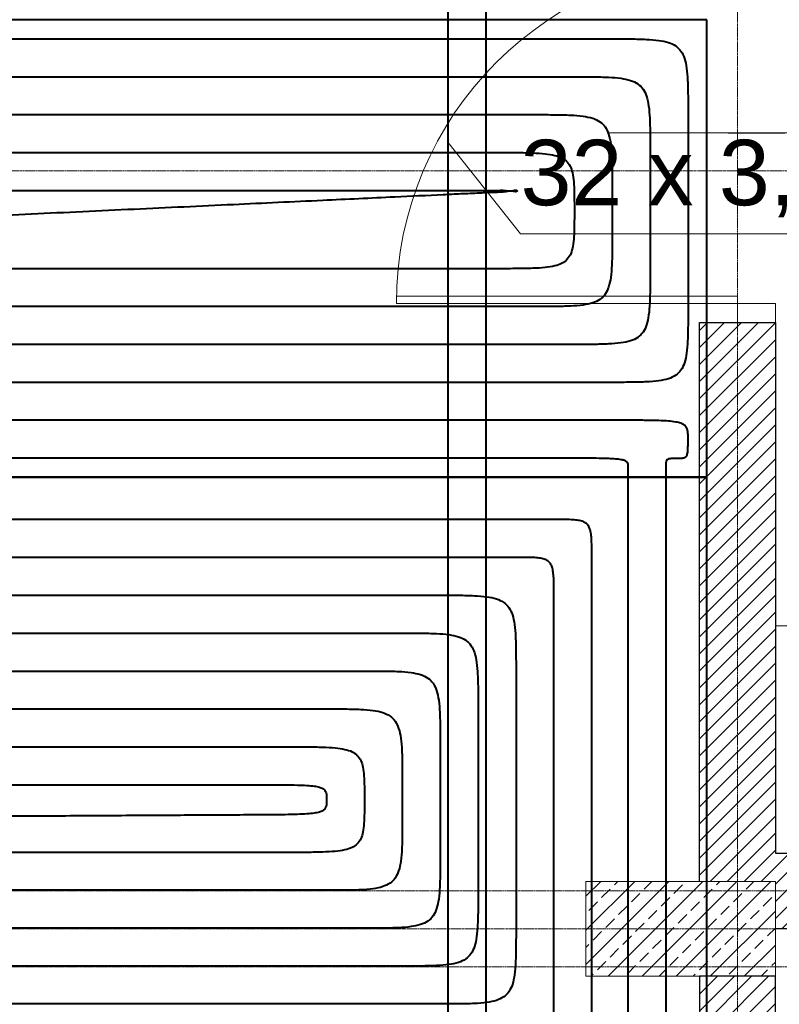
# Model space of a CAD drawing. Header units: millimetres. Extents: x 49908 to 79848, y -11883 to -3092.
# Tile 52 of 222: x 68501 to 68702, y -5847 to -5587. Entities that reach past the tile are written whole.
import ezdxf
from ezdxf.lldxf.tags import DXFTag

# ---------------------------------------------------------------- set-up
doc = ezdxf.new("R2010")
doc.units = ezdxf.units.MM
doc.linetypes.add('AUSGEZOGEN', pattern=[0])
doc.linetypes.add('DASHDOT', pattern=[1, 0.5, -0.25, 0, -0.25])
doc.layers.get('0').update_dxf_attribs({"color": 9, "lineweight": 9})
for name, color, linetype, lineweight in [('A opis', 9, 'Continuous', 13), ('A stolarka', 9, 'Continuous', 9), ('A wyp ruchome', 9, 'Continuous', 9), ('A_HATCH', 9, 'Continuous', 9), ('A_MUROWANE', 9, 'Continuous', 25), ('A_OSIE', 9, 'DASHDOT', 9)]:
    doc.layers.add(name, color=color, linetype=linetype, lineweight=lineweight)
for name, color, linetype, true_color in [('IS_Ogrzewanie_płaszczyznowe', 7, 'SOLID', 0xac00e6), ('IS_Przyłącza_o.p._Powrót', 7, 'DASH', 0x438955), ('IS_Przyłącza_o.p._Zasilanie', 7, 'SOLID', 0xff9124)]:
    doc.layers.add(name, color=color, linetype=linetype, true_color=true_color)
doc.layers.add('IS_Opisy_działek_Therm', color=7, linetype='SOLID')
for name, color, linetype, lineweight, true_color in [('IS_Powrót', 7, 'DASH', 25, 0x0000e6), ('IS_Rys.pętli_o.p._Powrót', 7, 'DASH', 13, 0x4c9a5f), ('IS_Rys.pętli_o.p._Zasilanie', 7, 'SOLID', 13, 0xff8c1a), ('IS_Zasilanie', 7, 'SOLID', 25, 0xeb0000)]:
    doc.layers.add(name, color=color, linetype=linetype, lineweight=lineweight, true_color=true_color)
tags = doc.linetypes.add('DASH', pattern=[15, 10, -5]).pattern_tags.tags
tags[6:7] = [DXFTag(74, 4), DXFTag(75, 0), DXFTag(340, '0'), DXFTag(46, 0.0), DXFTag(50, 0.0), DXFTag(44, 0.0), DXFTag(45, 0.0)]
tags[4:5] = [DXFTag(74, 4), DXFTag(75, 0), DXFTag(340, '0'), DXFTag(46, 0.0), DXFTag(50, 0.0), DXFTag(44, 0.0), DXFTag(45, 0.0)]
tags = doc.linetypes.add('SOLID', pattern=[10, 10, 0]).pattern_tags.tags
tags[6:7] = [DXFTag(74, 4), DXFTag(75, 0), DXFTag(340, '0'), DXFTag(46, 0.0), DXFTag(50, 0.0), DXFTag(44, 0.0), DXFTag(45, 0.0)]
tags[4:5] = [DXFTag(74, 4), DXFTag(75, 0), DXFTag(340, '0'), DXFTag(46, 0.0), DXFTag(50, 0.0), DXFTag(44, 0.0), DXFTag(45, 0.0)]

msp = doc.modelspace()

# ---------------------------------------------------------------- hatches: boundary and pattern name
at = {"lineweight": 5, "ltscale": 0.25}
h = msp.add_hatch(dxfattribs=at)
h.set_pattern_fill('ANSI33', color=256, angle=90, style=0)
h.set_pattern_definition([(45, (16000, -25), (-4.49012806, 4.49012806), []), (45, (16004.49, -25), (-4.49012806, 4.49012806), [3.175, -1.5875])])
h.paths.add_polyline_path([(68700.47, -5839.13), (68650.47, -5839.13), (68650.47, -5814.13), (68700.47, -5814.13)])
at = {"layer": 'A_HATCH', "transparency": 33554687}
h = msp.add_hatch(dxfattribs=at)
h.set_pattern_fill('ANSI31', color=256, angle=360)
h.set_pattern_definition([(45, (16000, 0), (-2.24506403, 2.24506403), [])])
h.paths.add_polyline_path([(69100.47, -6009.74), (69080.47, -6009.74), (69080.47, -6426.63), (69100.47, -6426.63)])
h.paths.add_polyline_path([(69100.47, -5426.63), (69080.47, -5426.63), (69080.47, -5486.63), (68700.47, -5486.63), (68700.47, -5439.13), (68680.47, -5439.13), (68680.47, -5566.63), (68700.47, -5566.63), (68700.47, -5506.63), (69080.47, -5506.63), (69080.47, -5566.63), (69100.47, -5566.63)])
h.paths.add_polyline_path([(69100.47, -4926.63), (69042.97, -4926.63), (69042.97, -4946.63), (69080.47, -4946.63), (69080.47, -5326.63), (69100.47, -5326.63)])
h.paths.add_polyline_path([(68942.97, -4926.63), (68837.97, -4926.63), (68837.97, -4946.63), (68942.97, -4946.63)])
h.paths.add_polyline_path([(69695.47, -5826.63), (69555.47, -5826.63), (69555.47, -5846.63), (69670.47, -5846.63), (69670.47, -6026.63), (69690.47, -6026.63), (69690.47, -5846.63), (69695.47, -5846.63)])
h.paths.add_polyline_path([(69690.47, -6026.63), (69670.47, -6026.63), (69670.47, -6126.63), (69690.47, -6126.63)])
h.paths.add_polyline_path([(69690.47, -6126.63), (69670.47, -6126.63), (69670.47, -6181.63), (69690.47, -6181.63)])
h.paths.add_polyline_path([(69940.47, -5826.63), (69790.47, -5826.63), (69790.47, -5846.63), (69940.47, -5846.63)])
h.paths.add_polyline_path([(69940.47, -5826.63), (69940.47, -5846.63)], flags=17)
h.paths.add_polyline_path([(69790.47, -5826.63), (69785.47, -5826.63), (69785.47, -5846.63), (69790.47, -5846.63)])
h.paths.add_polyline_path([(69325.47, -5826.63), (69325.47, -5846.63), (69465.47, -5846.63), (69465.47, -5826.63)])
h.paths.add_polyline_path([(69300.47, -5851.63), (69280.47, -5851.63), (69280.47, -5966.63), (69290.47, -5966.63), (69300.47, -5966.63)])
h.paths.add_polyline_path([(69300.47, -5439.13), (69280.47, -5439.13), (69280.47, -5813.63), (69300.47, -5813.63)])
h.paths.add_polyline_path([(69280.47, -5014.13), (69300.47, -5014.13), (69300.47, -4926.63), (69280.47, -4926.63)])
h.paths.add_polyline_path([(69300.47, -5039.13), (69280.47, -5039.13), (69280.47, -5414.13), (69300.47, -5414.13)])
h.paths.add_polyline_path([(68700.47, -5839.13), (68680.47, -5839.13), (68680.47, -5909.74), (68700.47, -5909.74)])
h.paths.add_polyline_path([(68700.47, -5814.13), (68700.47, -5826.63), (69080.47, -5826.63), (69080.47, -5909.74), (69100.47, -5909.74), (69100.47, -5666.63), (69080.47, -5666.63), (69080.47, -5806.63), (68700.47, -5806.63), (68700.47, -5666.63), (68680.47, -5666.63), (68680.47, -5814.13)])
h.paths.add_polyline_path([(68680.47, -5014.13), (68700.47, -5014.13), (68700.47, -4946.63), (68737.97, -4946.63), (68737.97, -4926.63), (68680.47, -4926.63)])
h.paths.add_polyline_path([(68700.47, -5039.13), (68680.47, -5039.13), (68680.47, -5314.13), (68700.47, -5314.13)])

# ---------------------------------------------------------------- linework, layer by layer
msp.add_lwpolyline([(68700.47, -5839.13), (68650.47, -5839.13), (68650.47, -5814.13), (68700.47, -5814.13)], close=True)
at = {"layer": 'A opis', "ltscale": 0.5}
msp.add_line((68656.21, -5616.58), (68715.7, -5616.58), dxfattribs=at)
at = {"layer": 'A stolarka', "linetype": 'AUSGEZOGEN', "lineweight": 0}
msp.add_line((68687.97, -5616.63), (68702.97, -5616.63), dxfattribs=at)
for points in [[(68690.47, -5661.63), (68690.47, -5659.63), (68600.47, -5659.63), (68600.47, -5661.63)], [(68700.47, -5666.63), (68700.47, -5661.63), (68690.47, -5661.63), (68690.47, -5666.63)]]:
    msp.add_lwpolyline(points, close=True, dxfattribs=at)
msp.add_arc((68690.47, -5661.63), 90, 90, 180, dxfattribs=at)
at = {"layer": 'A wyp ruchome'}
msp.add_line((68700.47, -5746.63), (69080.47, -5746.63), dxfattribs=at)
at = {"layer": 'A_MUROWANE'}
msp.add_lwpolyline([(68680.47, -5814.13), (68680.47, -5666.63), (68700.47, -5666.63), (68700.47, -5806.63), (69080.47, -5806.63), (69080.47, -5666.63), (69100.47, -5666.63), (69100.47, -5909.74), (69080.47, -5909.74), (69080.47, -5826.63), (68700.47, -5826.63)], dxfattribs=at)
msp.add_lwpolyline([(68680.47, -5909.74), (68700.47, -5909.74), (68700.47, -5839.13), (68680.47, -5839.13)], close=True, dxfattribs=at)
at = {"layer": 'A_OSIE', "ltscale": 0.3, "transparency": 33554559}
for p, q in [((68690.47, -7140.05), (68690.47, -3902.99)), ((70341.81, -5626.63), (67440.85, -5626.63)), ((70341.81, -5816.63), (67440.85, -5816.63)), ((70344.5, -5826.63), (67440.85, -5826.63)), ((70341.81, -5836.63), (67440.85, -5836.63))]:
    msp.add_line(p, q, dxfattribs=at)
at = {"layer": 'IS_Ogrzewanie_płaszczyznowe', "lineweight": 40}
for p, q in [((68682.42, -5586.76), (68143.46, -5586.76)), ((68682.42, -5707.41), (68682.42, -5586.76)), ((68682.42, -5707.41), (68143.46, -5707.41)), ((68143.46, -5707.41), (68682.42, -5707.41)), ((68682.42, -5816.65), (68682.42, -5707.41)), ((68682.42, -5871.46), (68682.42, -5816.65))]:
    msp.add_line(p, q, dxfattribs=at)
at = {"layer": 'IS_Opisy_działek_Therm', "lineweight": 20}
for p, q in [((68614.04, -5619.06), (68633.24, -5643.21)), ((68633.24, -5643.21), (68736.24, -5643.21))]:
    msp.add_line(p, q, dxfattribs=at)
at = {"layer": 'IS_Powrót', "lineweight": 40}
msp.add_line((68614.04, -5258.71), (68614.04, -6220.43), dxfattribs=at)
at = {"layer": 'IS_Przyłącza_o.p._Powrót', "lineweight": 40}
for points, knots in [([(68671.65, -6064.65), (68671.65, -6061.87), (68671.65, -6051.5), (68671.65, -6029.75), (68671.65, -5996.74), (68671.65, -5955.68), (68671.65, -5909.78), (68671.65, -5862.27), (68671.65, -5816.38), (68671.65, -5775.31), (68671.65, -5742.3), (68671.65, -5720.56), (68671.65, -5710.18), (68671.65, -5707.41)], [0, 0, 0, 0, 0.083204, 0.311344, 0.652211, 1.073599, 1.543298, 2.029102, 2.498801, 2.920189, 3.261056, 3.489196, 3.5724, 3.5724, 3.5724, 3.5724]), ([(68642.03, -5718.59), (68638.16, -5718.59), (68623.68, -5718.59), (68593.33, -5718.59), (68547.26, -5718.59), (68489.95, -5718.59), (68425.9, -5718.59), (68359.6, -5718.59), (68295.54, -5718.59), (68238.23, -5718.59), (68192.16, -5718.59), (68161.82, -5718.59), (68147.34, -5718.59), (68143.46, -5718.59)], [0, 0, 0, 0, 0.11612, 0.434512, 0.910228, 1.498317, 2.153831, 2.831819, 3.487333, 4.075422, 4.551138, 4.86953, 4.98565, 4.98565, 4.98565, 4.98565]), ([(68652.03, -5728.59), (68652.03, -5727.76), (68652.03, -5726.25), (68651.99, -5724.2), (68651.87, -5722.54), (68651.62, -5721.23), (68651.16, -5720.2), (68650.42, -5719.46), (68649.39, -5719), (68648.07, -5718.75), (68646.42, -5718.62), (68644.37, -5718.59), (68642.86, -5718.59), (68642.03, -5718.59)], [0, 0, 0, 0, 0.0248686, 0.0452361, 0.061602, 0.0745999, 0.0851852, 0.0948541, 0.1054394, 0.1184374, 0.1348033, 0.1551707, 0.1800393, 0.1800393, 0.1800393, 0.1800393]), ([(68652.03, -6074.65), (68652.03, -6071.96), (68652.03, -6061.91), (68652.03, -6040.85), (68652.03, -6008.87), (68652.03, -5969.09), (68652.03, -5924.63), (68652.03, -5878.61), (68652.03, -5834.15), (68652.03, -5794.37), (68652.03, -5762.39), (68652.03, -5741.33), (68652.03, -5731.27), (68652.03, -5728.59)], [0, 0, 0, 0, 0.0806, 0.3016, 0.6318, 1.04, 1.495, 1.9656, 2.4206, 2.8288, 3.159, 3.38, 3.4606, 3.4606, 3.4606, 3.4606])]:
    msp.add_open_spline(points, degree=3, knots=knots, dxfattribs=at)
at = {"layer": 'IS_Przyłącza_o.p._Zasilanie', "lineweight": 40}
for points, knots in [([(68661.65, -6069.65), (68661.65, -6066.83), (68661.65, -6056.31), (68661.65, -6034.27), (68661.65, -6000.79), (68661.65, -5959.15), (68661.65, -5912.61), (68661.65, -5864.44), (68661.65, -5817.9), (68661.65, -5776.26), (68661.65, -5742.79), (68661.65, -5720.74), (68661.65, -5710.22), (68661.65, -5707.41)], [0, 0, 0, 0, 0.084368, 0.315701, 0.66134, 1.088625, 1.564899, 2.057501, 2.533775, 2.96106, 3.306699, 3.538032, 3.6224, 3.6224, 3.6224, 3.6224]), ([(68632.03, -5728.59), (68628.24, -5728.59), (68614.04, -5728.59), (68584.31, -5728.59), (68539.16, -5728.59), (68483, -5728.59), (68420.23, -5728.59), (68355.26, -5728.59), (68292.49, -5728.59), (68236.33, -5728.59), (68191.18, -5728.59), (68161.45, -5728.59), (68147.26, -5728.59), (68143.46, -5728.59)], [0, 0, 0, 0, 0.11379, 0.425797, 0.891971, 1.468264, 2.11063, 2.77502, 3.417386, 3.993679, 4.459853, 4.77186, 4.88565, 4.88565, 4.88565, 4.88565]), ([(68642.03, -5738.59), (68642.03, -5737.76), (68642.03, -5736.25), (68641.99, -5734.2), (68641.87, -5732.54), (68641.62, -5731.23), (68641.16, -5730.2), (68640.42, -5729.46), (68639.39, -5729), (68638.07, -5728.75), (68636.42, -5728.62), (68634.37, -5728.59), (68632.86, -5728.59), (68632.03, -5728.59)], [0, 0, 0, 0, 0.0248686, 0.0452361, 0.061602, 0.0745999, 0.0851852, 0.0948541, 0.1054394, 0.1184374, 0.1348033, 0.1551707, 0.1800393, 0.1800393, 0.1800393, 0.1800393]), ([(68642.03, -6079.65), (68642.03, -6077), (68642.03, -6067.09), (68642.03, -6046.34), (68642.03, -6014.82), (68642.03, -5975.61), (68642.03, -5931.79), (68642.03, -5886.44), (68642.03, -5842.62), (68642.03, -5803.42), (68642.03, -5771.9), (68642.03, -5751.14), (68642.03, -5741.23), (68642.03, -5738.59)], [0, 0, 0, 0, 0.079435, 0.297242, 0.622672, 1.024974, 1.4734, 1.9372, 2.385626, 2.787928, 3.113358, 3.331165, 3.4106, 3.4106, 3.4106, 3.4106])]:
    msp.add_open_spline(points, degree=3, knots=knots, dxfattribs=at)
at = {"layer": 'IS_Rys.pętli_o.p._Powrót', "lineweight": 40}
for points, knots in [([(68178.46, -5601.76), (68182.11, -5601.76), (68195.73, -5601.76), (68224.27, -5601.76), (68267.61, -5601.76), (68321.51, -5601.76), (68381.76, -5601.76), (68444.13, -5601.76), (68504.38, -5601.76), (68558.28, -5601.76), (68601.62, -5601.76), (68630.16, -5601.76), (68643.78, -5601.76), (68647.42, -5601.76)], [0, 0, 0, 0, 0.109224, 0.408709, 0.856175, 1.409342, 2.025929, 2.663657, 3.280244, 3.833411, 4.280877, 4.580362, 4.689586, 4.689586, 4.689586, 4.689586]), ([(68647.42, -5601.76), (68649.08, -5601.76), (68652.1, -5601.76), (68656.2, -5601.84), (68659.51, -5602.08), (68662.14, -5602.59), (68664.2, -5603.5), (68665.69, -5604.99), (68666.6, -5607.05), (68667.11, -5609.67), (68667.35, -5612.98), (68667.43, -5617.09), (68667.42, -5620.1), (68667.42, -5621.76)], [0, 0, 0, 0, 0.0497373, 0.0904721, 0.1232039, 0.1491998, 0.1703704, 0.1897083, 0.2108788, 0.2368747, 0.2696065, 0.3103414, 0.3600787, 0.3600787, 0.3600787, 0.3600787]), ([(68198.46, -5621.76), (68201.8, -5621.76), (68214.26, -5621.76), (68240.36, -5621.76), (68280, -5621.76), (68329.31, -5621.76), (68384.42, -5621.76), (68441.47, -5621.76), (68496.58, -5621.76), (68545.89, -5621.76), (68585.53, -5621.76), (68611.63, -5621.76), (68624.09, -5621.76), (68627.42, -5621.76)], [0, 0, 0, 0, 0.099908, 0.373848, 0.783148, 1.289132, 1.853127, 2.436459, 3.000454, 3.506438, 3.915738, 4.189678, 4.289586, 4.289586, 4.289586, 4.289586]), ([(68627.42, -5621.76), (68629.08, -5621.76), (68632.1, -5621.76), (68636.2, -5621.82), (68639.5, -5622), (68642.11, -5622.39), (68644.13, -5623.06), (68645.63, -5624.17), (68646.59, -5625.77), (68647.1, -5627.81), (68647.35, -5630.35), (68647.43, -5633.5), (68647.42, -5635.81), (68647.42, -5637.08)], [0, 0, 0, 0, 0.0497372, 0.0904664, 0.1231467, 0.1488959, 0.1692303, 0.1864559, 0.2037117, 0.2239456, 0.249089, 0.280304, 0.3184086, 0.3184086, 0.3184086, 0.3184086]), ([(68667.42, -5621.76), (68667.42, -5622), (68667.42, -5622.89), (68667.42, -5624.76), (68667.42, -5627.59), (68667.42, -5631.11), (68667.42, -5635.05), (68667.42, -5639.12), (68667.42, -5643.06), (68667.42, -5646.58), (68667.42, -5649.41), (68667.42, -5651.28), (68667.42, -5652.17), (68667.42, -5652.41)], [0, 0, 0, 0, 0.0071374, 0.0267076, 0.0559478, 0.0920951, 0.1323868, 0.1740598, 0.2143514, 0.2504988, 0.279739, 0.2993092, 0.3064466, 0.3064466, 0.3064466, 0.3064466]), ([(68647.42, -5637.08), (68647.42, -5638.35), (68647.43, -5640.67), (68647.35, -5643.81), (68647.1, -5646.36), (68646.59, -5648.4), (68645.63, -5650), (68644.13, -5651.11), (68642.11, -5651.78), (68639.5, -5652.16), (68636.2, -5652.35), (68632.1, -5652.41), (68629.08, -5652.41), (68627.42, -5652.41)], [0, 0, 0, 0, 0.0381047, 0.0693196, 0.094463, 0.1146969, 0.1319528, 0.1491783, 0.1695127, 0.1952619, 0.2279422, 0.2686715, 0.3184086, 0.3184086, 0.3184086, 0.3184086]), ([(68627.42, -5652.41), (68624.25, -5652.41), (68612.37, -5652.41), (68587.48, -5652.41), (68549.69, -5652.41), (68502.68, -5652.41), (68450.14, -5652.41), (68395.75, -5652.41), (68343.21, -5652.41), (68296.2, -5652.41), (68258.41, -5652.41), (68233.52, -5652.41), (68221.64, -5652.41), (68218.46, -5652.41)], [0, 0, 0, 0, 0.09525, 0.356418, 0.746634, 1.229027, 1.766726, 2.32286, 2.860559, 3.342952, 3.733168, 3.994336, 4.089586, 4.089586, 4.089586, 4.089586]), ([(68667.42, -5652.41), (68667.42, -5654.06), (68667.43, -5657.08), (68667.35, -5661.19), (68667.11, -5664.5), (68666.6, -5667.12), (68665.69, -5669.18), (68664.2, -5670.67), (68662.14, -5671.58), (68659.51, -5672.09), (68656.2, -5672.33), (68652.1, -5672.41), (68649.08, -5672.41), (68647.42, -5672.41)], [0, 0, 0, 0, 0.0497373, 0.0904721, 0.1232039, 0.1491998, 0.1703704, 0.1897083, 0.2108788, 0.2368747, 0.2696065, 0.3103414, 0.3600787, 0.3600787, 0.3600787, 0.3600787]), ([(68647.42, -5672.41), (68643.94, -5672.41), (68630.9, -5672.41), (68603.57, -5672.41), (68562.08, -5672.41), (68510.48, -5672.41), (68452.8, -5672.41), (68393.09, -5672.41), (68335.41, -5672.41), (68283.8, -5672.41), (68242.31, -5672.41), (68214.99, -5672.41), (68201.95, -5672.41), (68198.46, -5672.41)], [0, 0, 0, 0, 0.104566, 0.391279, 0.819661, 1.349237, 1.939528, 2.550058, 3.140349, 3.669924, 4.098307, 4.38502, 4.489586, 4.489586, 4.489586, 4.489586]), ([(68657.42, -5692.41), (68653.7, -5692.41), (68639.79, -5692.41), (68610.64, -5692.41), (68566.38, -5692.41), (68511.32, -5692.41), (68449.79, -5692.41), (68386.1, -5692.41), (68324.56, -5692.41), (68269.51, -5692.41), (68225.25, -5692.41), (68196.1, -5692.41), (68182.18, -5692.41), (68178.46, -5692.41)], [0, 0, 0, 0, 0.111553, 0.417424, 0.874432, 1.439395, 2.06913, 2.720456, 3.350191, 3.915154, 4.372161, 4.678033, 4.789586, 4.789586, 4.789586, 4.789586]), ([(68677.42, -5697.41), (68677.42, -5696.99), (68677.43, -5696.24), (68677.35, -5695.19), (68677.08, -5694.31), (68676.45, -5693.6), (68675.44, -5693.13), (68674.01, -5692.82), (68672.06, -5692.61), (68669.49, -5692.49), (68666.2, -5692.43), (68662.1, -5692.41), (68659.08, -5692.41), (68657.42, -5692.41)], [0, 0, 0, 0, 0.0124352, 0.0226697, 0.0313069, 0.0397459, 0.0500792, 0.0641739, 0.0833944, 0.1088269, 0.1414417, 0.1821639, 0.2319009, 0.2319009, 0.2319009, 0.2319009]), ([(68674.54, -5702.41), (68674.78, -5702.41), (68675.21, -5702.41), (68675.81, -5702.39), (68676.29, -5702.33), (68676.68, -5702.19), (68676.98, -5701.94), (68677.18, -5701.57), (68677.31, -5701.07), (68677.38, -5700.43), (68677.41, -5699.6), (68677.42, -5698.58), (68677.42, -5697.82), (68677.42, -5697.41)], [0, 0, 0, 0, 0.00718037, 0.01306496, 0.01782607, 0.02174677, 0.02533019, 0.0292777, 0.03422866, 0.0406278, 0.04878998, 0.05897143, 0.07140571, 0.07140571, 0.07140571, 0.07140571]), ([(68671.65, -5704.91), (68671.65, -5704.7), (68671.65, -5704.32), (68671.66, -5703.81), (68671.69, -5703.39), (68671.77, -5703.06), (68671.9, -5702.8), (68672.12, -5702.62), (68672.41, -5702.51), (68672.79, -5702.45), (68673.27, -5702.42), (68673.86, -5702.41), (68674.3, -5702.41), (68674.54, -5702.41)], [0, 0, 0, 0, 0.00621717, 0.01130959, 0.01540626, 0.01868047, 0.02140833, 0.02401952, 0.02700324, 0.03073459, 0.03545541, 0.04133559, 0.04851589, 0.04851589, 0.04851589, 0.04851589]), ([(68671.65, -5707.41), (68671.65, -5707.39), (68671.65, -5707.31), (68671.65, -5707.16), (68671.65, -5706.93), (68671.65, -5706.64), (68671.65, -5706.32), (68671.65, -5705.99), (68671.65, -5705.67), (68671.65, -5705.38), (68671.65, -5705.15), (68671.65, -5705), (68671.65, -5704.93), (68671.65, -5704.91)], [0, 0, 0, 0, 0.00058227, 0.00217881, 0.00456424, 0.00751315, 0.01080015, 0.01419985, 0.01748685, 0.02043576, 0.02282119, 0.02441773, 0.025, 0.025, 0.025, 0.025]), ([(68178.46, -5748.59), (68181.75, -5748.59), (68194.06, -5748.59), (68219.83, -5748.59), (68258.98, -5748.59), (68307.67, -5748.59), (68362.08, -5748.59), (68418.41, -5748.59), (68472.83, -5748.59), (68521.52, -5748.59), (68560.66, -5748.59), (68586.44, -5748.59), (68598.74, -5748.59), (68602.03, -5748.59)], [0, 0, 0, 0, 0.098652, 0.369148, 0.7733, 1.272923, 1.829826, 2.405824, 2.962727, 3.46235, 3.866502, 4.136998, 4.23565, 4.23565, 4.23565, 4.23565]), ([(68602.03, -5748.59), (68603.69, -5748.59), (68606.7, -5748.58), (68610.81, -5748.66), (68614.12, -5748.9), (68616.74, -5749.41), (68618.8, -5750.32), (68620.29, -5751.81), (68621.2, -5753.87), (68621.71, -5756.5), (68621.96, -5759.81), (68622.03, -5763.91), (68622.03, -5766.93), (68622.03, -5768.59)], [0, 0, 0, 0, 0.0497373, 0.0904721, 0.1232039, 0.1491998, 0.1703704, 0.1897083, 0.2108788, 0.2368747, 0.2696065, 0.3103414, 0.3600787, 0.3600787, 0.3600787, 0.3600787]), ([(68198.46, -5768.59), (68201.44, -5768.59), (68212.59, -5768.59), (68235.93, -5768.59), (68271.37, -5768.59), (68315.47, -5768.59), (68364.74, -5768.59), (68415.75, -5768.59), (68465.03, -5768.59), (68509.12, -5768.59), (68544.57, -5768.59), (68567.91, -5768.59), (68579.05, -5768.59), (68582.03, -5768.59)], [0, 0, 0, 0, 0.089335, 0.334287, 0.700273, 1.152712, 1.657024, 2.178626, 2.682938, 3.135377, 3.501363, 3.746315, 3.83565, 3.83565, 3.83565, 3.83565]), ([(68582.03, -5768.59), (68583.69, -5768.59), (68586.7, -5768.58), (68590.81, -5768.66), (68594.12, -5768.9), (68596.74, -5769.41), (68598.8, -5770.32), (68600.29, -5771.81), (68601.2, -5773.87), (68601.71, -5776.5), (68601.96, -5779.81), (68602.03, -5783.91), (68602.03, -5786.93), (68602.03, -5788.59)], [0, 0, 0, 0, 0.0497373, 0.0904721, 0.1232039, 0.1491998, 0.1703704, 0.1897083, 0.2108788, 0.2368747, 0.2696065, 0.3103414, 0.3600787, 0.3600787, 0.3600787, 0.3600787]), ([(68622.03, -5768.59), (68622.03, -5768.96), (68622.03, -5770.35), (68622.03, -5773.26), (68622.03, -5777.69), (68622.03, -5783.19), (68622.03, -5789.34), (68622.03, -5795.7), (68622.03, -5801.85), (68622.03, -5807.36), (68622.03, -5811.78), (68622.03, -5814.69), (68622.03, -5816.09), (68622.03, -5816.46)], [0, 0, 0, 0, 0.0111493, 0.0417199, 0.087396, 0.1438618, 0.2068013, 0.2718987, 0.3348382, 0.391304, 0.4369801, 0.4675507, 0.4787, 0.4787, 0.4787, 0.4787]), ([(68218.46, -5788.59), (68221.13, -5788.59), (68231.11, -5788.59), (68252.02, -5788.59), (68283.77, -5788.59), (68323.26, -5788.59), (68367.4, -5788.59), (68413.09, -5788.59), (68457.23, -5788.59), (68496.72, -5788.59), (68528.47, -5788.59), (68549.38, -5788.59), (68559.36, -5788.59), (68562.03, -5788.59)], [0, 0, 0, 0, 0.080019, 0.299426, 0.627245, 1.032502, 1.484221, 1.951429, 2.403148, 2.808405, 3.136224, 3.355631, 3.43565, 3.43565, 3.43565, 3.43565]), ([(68562.03, -5788.59), (68563.69, -5788.59), (68566.7, -5788.59), (68570.81, -5788.6), (68574.1, -5788.65), (68576.67, -5788.75), (68578.61, -5788.91), (68580.03, -5789.16), (68581.02, -5789.51), (68581.66, -5790.05), (68581.96, -5790.77), (68582.03, -5791.6), (68582.03, -5792.2), (68582.03, -5792.52)], [0, 0, 0, 0, 0.049737, 0.0904588, 0.1230707, 0.1484887, 0.1676571, 0.1815932, 0.1914985, 0.1989734, 0.2059954, 0.2140761, 0.223863, 0.223863, 0.223863, 0.223863]), ([(68602.03, -5788.59), (68602.03, -5788.65), (68602.03, -5788.88), (68602.03, -5789.36), (68602.03, -5790.08), (68602.03, -5790.99), (68602.03, -5792), (68602.03, -5793.05), (68602.03, -5794.06), (68602.03, -5794.96), (68602.03, -5795.69), (68602.03, -5796.17), (68602.03, -5796.4), (68602.03, -5796.46)], [0, 0, 0, 0, 0.00183298, 0.0068589, 0.01436822, 0.02365139, 0.03399887, 0.04470113, 0.05504861, 0.06433178, 0.0718411, 0.07686702, 0.0787, 0.0787, 0.0787, 0.0787]), ([(68582.03, -5792.52), (68582.03, -5792.85), (68582.03, -5793.44), (68581.96, -5794.27), (68581.66, -5794.99), (68581.02, -5795.54), (68580.03, -5795.9), (68578.61, -5796.15), (68576.67, -5796.33), (68574.1, -5796.44), (68570.81, -5796.51), (68566.7, -5796.54), (68563.69, -5796.56), (68562.03, -5796.57)], [0, 0, 0, 0, 0.0097878, 0.0178744, 0.0249113, 0.0324073, 0.0423324, 0.0562835, 0.0754621, 0.1008863, 0.1335014, 0.1742244, 0.2239616, 0.2239616, 0.2239616, 0.2239616]), ([(68562.03, -5796.57), (68560.74, -5796.58), (68555.89, -5796.61), (68545.74, -5796.66), (68530.33, -5796.75), (68511.16, -5796.86), (68489.73, -5796.98), (68467.55, -5797.11), (68446.12, -5797.23), (68426.95, -5797.34), (68411.54, -5797.43), (68401.39, -5797.49), (68396.54, -5797.51), (68395.25, -5797.52)], [0, 0, 0, 0, 0.038846, 0.145358, 0.3045, 0.501234, 0.720524, 0.947332, 1.166622, 1.363356, 1.522498, 1.62901, 1.667855, 1.667855, 1.667855, 1.667855]), ([(68602.03, -5796.46), (68602.03, -5798.11), (68602.03, -5801.13), (68601.96, -5805.24), (68601.71, -5808.55), (68601.2, -5811.17), (68600.29, -5813.23), (68598.8, -5814.72), (68596.74, -5815.63), (68594.12, -5816.14), (68590.81, -5816.38), (68586.7, -5816.46), (68583.69, -5816.46), (68582.03, -5816.46)], [0, 0, 0, 0, 0.0497373, 0.0904721, 0.1232039, 0.1491998, 0.1703704, 0.1897083, 0.2108788, 0.2368747, 0.2696065, 0.3103414, 0.3600787, 0.3600787, 0.3600787, 0.3600787]), ([(68582.03, -5816.46), (68579.21, -5816.46), (68568.65, -5816.46), (68546.52, -5816.46), (68512.92, -5816.46), (68471.13, -5816.46), (68424.42, -5816.46), (68376.07, -5816.46), (68329.36, -5816.46), (68287.57, -5816.46), (68253.97, -5816.46), (68231.85, -5816.46), (68221.29, -5816.46), (68218.46, -5816.46)], [0, 0, 0, 0, 0.084677, 0.316856, 0.663759, 1.092607, 1.570623, 2.065027, 2.543043, 2.971891, 3.318794, 3.550973, 3.63565, 3.63565, 3.63565, 3.63565]), ([(68622.03, -5816.46), (68622.03, -5818.11), (68622.03, -5821.13), (68621.96, -5825.24), (68621.71, -5828.55), (68621.2, -5831.17), (68620.29, -5833.23), (68618.8, -5834.72), (68616.74, -5835.63), (68614.12, -5836.14), (68610.81, -5836.38), (68606.7, -5836.46), (68603.69, -5836.46), (68602.03, -5836.46)], [0, 0, 0, 0, 0.0497373, 0.0904721, 0.1232039, 0.1491998, 0.1703704, 0.1897083, 0.2108788, 0.2368747, 0.2696065, 0.3103414, 0.3600787, 0.3600787, 0.3600787, 0.3600787]), ([(68602.03, -5836.46), (68598.9, -5836.46), (68587.17, -5836.46), (68562.61, -5836.46), (68525.32, -5836.46), (68478.93, -5836.46), (68427.08, -5836.46), (68373.41, -5836.46), (68321.57, -5836.46), (68275.18, -5836.46), (68237.88, -5836.46), (68213.32, -5836.46), (68201.6, -5836.46), (68198.46, -5836.46)], [0, 0, 0, 0, 0.093993, 0.351717, 0.736787, 1.212817, 1.743425, 2.292225, 2.822833, 3.298863, 3.683933, 3.941657, 4.03565, 4.03565, 4.03565, 4.03565])]:
    msp.add_open_spline(points, degree=3, knots=knots, dxfattribs=at)
at = {"layer": 'IS_Rys.pętli_o.p._Zasilanie', "lineweight": 40}
for points, knots in [([(68168.46, -5591.76), (68172.26, -5591.76), (68186.47, -5591.76), (68216.22, -5591.76), (68261.41, -5591.76), (68317.61, -5591.76), (68380.43, -5591.76), (68445.46, -5591.76), (68508.27, -5591.76), (68564.48, -5591.76), (68609.67, -5591.76), (68639.42, -5591.76), (68653.63, -5591.76), (68657.42, -5591.76)], [0, 0, 0, 0, 0.113882, 0.42614, 0.892689, 1.469447, 2.11233, 2.777255, 3.420139, 3.996897, 4.463446, 4.775704, 4.889586, 4.889586, 4.889586, 4.889586]), ([(68657.42, -5591.76), (68659.08, -5591.76), (68662.1, -5591.76), (68666.2, -5591.84), (68669.51, -5592.08), (68672.14, -5592.59), (68674.2, -5593.5), (68675.69, -5594.99), (68676.6, -5597.05), (68677.11, -5599.67), (68677.35, -5602.98), (68677.43, -5607.09), (68677.42, -5610.1), (68677.42, -5611.76)], [0, 0, 0, 0, 0.0497373, 0.0904721, 0.1232039, 0.1491998, 0.1703704, 0.1897083, 0.2108788, 0.2368747, 0.2696065, 0.3103414, 0.3600787, 0.3600787, 0.3600787, 0.3600787]), ([(68188.46, -5611.76), (68191.95, -5611.76), (68204.99, -5611.76), (68232.31, -5611.76), (68273.8, -5611.76), (68325.41, -5611.76), (68383.09, -5611.76), (68442.8, -5611.76), (68500.48, -5611.76), (68552.08, -5611.76), (68593.57, -5611.76), (68620.9, -5611.76), (68633.94, -5611.76), (68637.42, -5611.76)], [0, 0, 0, 0, 0.104566, 0.391279, 0.819661, 1.349237, 1.939528, 2.550058, 3.140349, 3.669924, 4.098307, 4.38502, 4.489586, 4.489586, 4.489586, 4.489586]), ([(68637.42, -5611.76), (68639.08, -5611.76), (68642.1, -5611.76), (68646.2, -5611.84), (68649.51, -5612.08), (68652.14, -5612.59), (68654.2, -5613.5), (68655.69, -5614.99), (68656.6, -5617.05), (68657.11, -5619.67), (68657.35, -5622.98), (68657.43, -5627.09), (68657.42, -5630.1), (68657.42, -5631.76)], [0, 0, 0, 0, 0.0497373, 0.0904721, 0.1232039, 0.1491998, 0.1703704, 0.1897083, 0.2108788, 0.2368747, 0.2696065, 0.3103414, 0.3600787, 0.3600787, 0.3600787, 0.3600787]), ([(68677.42, -5611.76), (68677.42, -5612.16), (68677.42, -5613.63), (68677.42, -5616.71), (68677.42, -5621.39), (68677.42, -5627.21), (68677.42, -5633.72), (68677.42, -5640.45), (68677.42, -5646.96), (68677.42, -5652.78), (68677.42, -5657.46), (68677.42, -5660.54), (68677.42, -5662.01), (68677.42, -5662.41)], [0, 0, 0, 0, 0.0117955, 0.0441381, 0.0924617, 0.1522003, 0.218788, 0.2876586, 0.3542462, 0.4139849, 0.4623085, 0.494651, 0.5064466, 0.5064466, 0.5064466, 0.5064466]), ([(68208.46, -5631.76), (68211.64, -5631.76), (68223.52, -5631.76), (68248.41, -5631.76), (68286.2, -5631.76), (68333.21, -5631.76), (68385.75, -5631.76), (68440.14, -5631.76), (68492.68, -5631.76), (68539.69, -5631.76), (68577.48, -5631.76), (68602.37, -5631.76), (68614.25, -5631.76), (68617.42, -5631.76)], [0, 0, 0, 0, 0.09525, 0.356418, 0.746634, 1.229027, 1.766726, 2.32286, 2.860559, 3.342952, 3.733168, 3.994336, 4.089586, 4.089586, 4.089586, 4.089586]), ([(68617.45, -5632.7), (68615.9, -5632.77), (68610.1, -5633.05), (68597.96, -5633.62), (68579.52, -5634.49), (68556.59, -5635.56), (68530.96, -5636.77), (68504.43, -5638.02), (68478.8, -5639.22), (68455.87, -5640.3), (68437.43, -5641.17), (68425.29, -5641.74), (68419.49, -5642.01), (68417.94, -5642.08)], [0, 0, 0, 0, 0.046517, 0.174063, 0.364631, 0.600216, 0.862811, 1.134408, 1.397003, 1.632588, 1.823156, 1.950702, 1.997219, 1.997219, 1.997219, 1.997219]), ([(68617.42, -5631.76), (68619.08, -5631.76), (68622.08, -5631.74), (68625.96, -5631.83), (68629.14, -5631.63), (68630.7, -5632.07), (68632.3, -5631.52), (68632.31, -5632.25), (68630.7, -5631.77), (68629.15, -5632.28), (68625.97, -5632.24), (68622.09, -5632.51), (68619.1, -5632.62), (68617.45, -5632.7)], [0, 0, 0, 0, 0.0495869, 0.0892576, 0.1190131, 0.1388556, 0.1487925, 0.149435, 0.1593718, 0.1792144, 0.2089699, 0.2486405, 0.2982275, 0.2982275, 0.2982275, 0.2982275]), ([(68657.42, -5631.76), (68657.42, -5631.84), (68657.42, -5632.15), (68657.42, -5632.8), (68657.42, -5633.79), (68657.42, -5635.01), (68657.42, -5636.38), (68657.42, -5637.79), (68657.42, -5639.16), (68657.42, -5640.38), (68657.42, -5641.37), (68657.42, -5642.01), (68657.42, -5642.32), (68657.42, -5642.41)], [0, 0, 0, 0, 0.0024792, 0.0092771, 0.0194339, 0.0319899, 0.0459856, 0.060461, 0.0744566, 0.0870127, 0.0971695, 0.1039673, 0.1064466, 0.1064466, 0.1064466, 0.1064466]), ([(68657.42, -5642.41), (68657.42, -5644.06), (68657.43, -5647.08), (68657.35, -5651.19), (68657.11, -5654.5), (68656.6, -5657.12), (68655.69, -5659.18), (68654.2, -5660.67), (68652.14, -5661.58), (68649.51, -5662.09), (68646.2, -5662.33), (68642.1, -5662.41), (68639.08, -5662.41), (68637.42, -5662.41)], [0, 0, 0, 0, 0.0497373, 0.0904721, 0.1232039, 0.1491998, 0.1703704, 0.1897083, 0.2108788, 0.2368747, 0.2696065, 0.3103414, 0.3600787, 0.3600787, 0.3600787, 0.3600787]), ([(68637.42, -5662.41), (68634.09, -5662.41), (68621.63, -5662.41), (68595.53, -5662.41), (68555.89, -5662.41), (68506.58, -5662.41), (68451.47, -5662.41), (68394.42, -5662.41), (68339.31, -5662.41), (68290, -5662.41), (68250.36, -5662.41), (68224.26, -5662.41), (68211.8, -5662.41), (68208.46, -5662.41)], [0, 0, 0, 0, 0.099908, 0.373848, 0.783148, 1.289132, 1.853127, 2.436459, 3.000454, 3.506438, 3.915738, 4.189678, 4.289586, 4.289586, 4.289586, 4.289586]), ([(68677.42, -5662.41), (68677.42, -5664.06), (68677.43, -5667.08), (68677.35, -5671.19), (68677.11, -5674.5), (68676.6, -5677.12), (68675.69, -5679.18), (68674.2, -5680.67), (68672.14, -5681.58), (68669.51, -5682.09), (68666.2, -5682.33), (68662.1, -5682.41), (68659.08, -5682.41), (68657.42, -5682.41)], [0, 0, 0, 0, 0.0497373, 0.0904721, 0.1232039, 0.1491998, 0.1703704, 0.1897083, 0.2108788, 0.2368747, 0.2696065, 0.3103414, 0.3600787, 0.3600787, 0.3600787, 0.3600787]), ([(68657.42, -5682.41), (68653.78, -5682.41), (68640.16, -5682.41), (68611.62, -5682.41), (68568.28, -5682.41), (68514.38, -5682.41), (68454.13, -5682.41), (68391.76, -5682.41), (68331.51, -5682.41), (68277.61, -5682.41), (68234.27, -5682.41), (68205.73, -5682.41), (68192.11, -5682.41), (68188.46, -5682.41)], [0, 0, 0, 0, 0.109224, 0.408709, 0.856175, 1.409342, 2.025929, 2.663657, 3.280244, 3.833411, 4.280877, 4.580362, 4.689586, 4.689586, 4.689586, 4.689586]), ([(68641.65, -5702.41), (68637.98, -5702.41), (68624.23, -5702.41), (68595.43, -5702.41), (68551.7, -5702.41), (68497.31, -5702.41), (68436.52, -5702.41), (68373.59, -5702.41), (68312.8, -5702.41), (68258.41, -5702.41), (68214.68, -5702.41), (68185.88, -5702.41), (68172.14, -5702.41), (68168.46, -5702.41)], [0, 0, 0, 0, 0.110208, 0.412392, 0.86389, 1.422041, 2.044183, 2.687657, 3.309799, 3.86795, 4.319448, 4.621632, 4.73184, 4.73184, 4.73184, 4.73184]), ([(68661.65, -5704.91), (68661.65, -5704.7), (68661.65, -5704.32), (68661.57, -5703.77), (68661.24, -5703.3), (68660.6, -5702.98), (68659.63, -5702.77), (68658.23, -5702.61), (68656.29, -5702.51), (68653.72, -5702.45), (68650.42, -5702.42), (68646.32, -5702.41), (68643.31, -5702.41), (68641.65, -5702.41)], [0, 0, 0, 0, 0.0062189, 0.0114166, 0.016393, 0.0227951, 0.0322664, 0.0460468, 0.0651645, 0.0905685, 0.1231775, 0.163899, 0.213636, 0.213636, 0.213636, 0.213636]), ([(68661.65, -5707.41), (68661.65, -5707.39), (68661.65, -5707.31), (68661.65, -5707.16), (68661.65, -5706.93), (68661.65, -5706.64), (68661.65, -5706.32), (68661.65, -5705.99), (68661.65, -5705.67), (68661.65, -5705.38), (68661.65, -5705.15), (68661.65, -5705), (68661.65, -5704.93), (68661.65, -5704.91)], [0, 0, 0, 0, 0.00058227, 0.00217881, 0.00456424, 0.00751315, 0.01080015, 0.01419985, 0.01748685, 0.02043576, 0.02282119, 0.02441773, 0.025, 0.025, 0.025, 0.025]), ([(68168.46, -5738.59), (68171.91, -5738.59), (68184.79, -5738.59), (68211.79, -5738.59), (68252.78, -5738.59), (68303.77, -5738.59), (68360.75, -5738.59), (68419.74, -5738.59), (68476.73, -5738.59), (68527.72, -5738.59), (68568.71, -5738.59), (68595.7, -5738.59), (68608.59, -5738.59), (68612.03, -5738.59)], [0, 0, 0, 0, 0.10331, 0.386578, 0.809814, 1.333028, 1.916227, 2.519423, 3.102622, 3.625836, 4.049072, 4.33234, 4.43565, 4.43565, 4.43565, 4.43565]), ([(68612.03, -5738.59), (68613.69, -5738.59), (68616.7, -5738.58), (68620.81, -5738.66), (68624.12, -5738.9), (68626.74, -5739.41), (68628.8, -5740.32), (68630.29, -5741.81), (68631.2, -5743.87), (68631.71, -5746.5), (68631.96, -5749.81), (68632.03, -5753.91), (68632.03, -5756.93), (68632.03, -5758.59)], [0, 0, 0, 0, 0.0497373, 0.0904721, 0.1232039, 0.1491998, 0.1703704, 0.1897083, 0.2108788, 0.2368747, 0.2696065, 0.3103414, 0.3600787, 0.3600787, 0.3600787, 0.3600787]), ([(68188.46, -5758.59), (68191.6, -5758.59), (68203.32, -5758.59), (68227.88, -5758.59), (68265.18, -5758.59), (68311.57, -5758.59), (68363.41, -5758.59), (68417.08, -5758.59), (68468.93, -5758.59), (68515.32, -5758.59), (68552.61, -5758.59), (68577.17, -5758.59), (68588.9, -5758.59), (68592.03, -5758.59)], [0, 0, 0, 0, 0.093993, 0.351717, 0.736787, 1.212817, 1.743425, 2.292225, 2.822833, 3.298863, 3.683933, 3.941657, 4.03565, 4.03565, 4.03565, 4.03565]), ([(68592.03, -5758.59), (68593.69, -5758.59), (68596.7, -5758.58), (68600.81, -5758.66), (68604.12, -5758.9), (68606.74, -5759.41), (68608.8, -5760.32), (68610.29, -5761.81), (68611.2, -5763.87), (68611.71, -5766.5), (68611.96, -5769.81), (68612.03, -5773.91), (68612.03, -5776.93), (68612.03, -5778.59)], [0, 0, 0, 0, 0.0497373, 0.0904721, 0.1232039, 0.1491998, 0.1703704, 0.1897083, 0.2108788, 0.2368747, 0.2696065, 0.3103414, 0.3600787, 0.3600787, 0.3600787, 0.3600787]), ([(68632.03, -5758.59), (68632.03, -5759.11), (68632.03, -5761.09), (68632.03, -5765.22), (68632.03, -5771.49), (68632.03, -5779.29), (68632.03, -5788.01), (68632.03, -5797.03), (68632.03, -5805.75), (68632.03, -5813.56), (68632.03, -5819.83), (68632.03, -5823.96), (68632.03, -5825.93), (68632.03, -5826.46)], [0, 0, 0, 0, 0.0158074, 0.0591504, 0.1239099, 0.2039669, 0.2932025, 0.3854975, 0.4747331, 0.5547901, 0.6195496, 0.6628926, 0.6787, 0.6787, 0.6787, 0.6787]), ([(68208.46, -5778.59), (68211.29, -5778.59), (68221.85, -5778.59), (68243.97, -5778.59), (68277.57, -5778.59), (68319.36, -5778.59), (68366.07, -5778.59), (68414.42, -5778.59), (68461.13, -5778.59), (68502.92, -5778.59), (68536.52, -5778.59), (68558.65, -5778.59), (68569.21, -5778.59), (68572.03, -5778.59)], [0, 0, 0, 0, 0.084677, 0.316856, 0.663759, 1.092607, 1.570623, 2.065027, 2.543043, 2.971891, 3.318794, 3.550973, 3.63565, 3.63565, 3.63565, 3.63565]), ([(68572.03, -5778.59), (68573.69, -5778.59), (68576.7, -5778.59), (68580.81, -5778.64), (68584.11, -5778.81), (68586.71, -5779.16), (68588.71, -5779.76), (68590.22, -5780.76), (68591.19, -5782.22), (68591.71, -5784.08), (68591.96, -5786.4), (68592.03, -5789.27), (68592.03, -5791.37), (68592.03, -5792.52)], [0, 0, 0, 0, 0.0497372, 0.090465, 0.1231327, 0.1488209, 0.1689446, 0.1856103, 0.2017599, 0.2203064, 0.243204, 0.2715961, 0.3062507, 0.3062507, 0.3062507, 0.3062507]), ([(68612.03, -5778.59), (68612.03, -5778.8), (68612.03, -5779.61), (68612.03, -5781.31), (68612.03, -5783.88), (68612.03, -5787.09), (68612.03, -5790.67), (68612.03, -5794.37), (68612.03, -5797.96), (68612.03, -5801.16), (68612.03, -5803.73), (68612.03, -5805.43), (68612.03, -5806.24), (68612.03, -5806.46)], [0, 0, 0, 0, 0.0064911, 0.0242894, 0.0508821, 0.0837566, 0.1204001, 0.1582999, 0.1949434, 0.2278179, 0.2544106, 0.2722089, 0.2787, 0.2787, 0.2787, 0.2787]), ([(68592.03, -5792.52), (68592.03, -5793.68), (68592.03, -5795.78), (68591.96, -5798.64), (68591.71, -5800.96), (68591.19, -5802.83), (68590.22, -5804.29), (68588.71, -5805.28), (68586.71, -5805.89), (68584.11, -5806.24), (68580.81, -5806.41), (68576.7, -5806.46), (68573.69, -5806.46), (68572.03, -5806.46)], [0, 0, 0, 0, 0.0346546, 0.0630466, 0.0859443, 0.1044908, 0.1206404, 0.1373061, 0.1574298, 0.183118, 0.2157857, 0.2565135, 0.3062507, 0.3062507, 0.3062507, 0.3062507]), ([(68572.03, -5806.46), (68569.36, -5806.46), (68559.38, -5806.46), (68538.47, -5806.46), (68506.72, -5806.46), (68467.23, -5806.46), (68423.09, -5806.46), (68377.4, -5806.46), (68333.26, -5806.46), (68293.77, -5806.46), (68262.02, -5806.46), (68241.11, -5806.46), (68231.13, -5806.46), (68228.46, -5806.46)], [0, 0, 0, 0, 0.080019, 0.299426, 0.627245, 1.032502, 1.484221, 1.951429, 2.403148, 2.808405, 3.136224, 3.355631, 3.43565, 3.43565, 3.43565, 3.43565]), ([(68612.03, -5806.46), (68612.03, -5808.11), (68612.03, -5811.13), (68611.96, -5815.24), (68611.71, -5818.55), (68611.2, -5821.17), (68610.29, -5823.23), (68608.8, -5824.72), (68606.74, -5825.63), (68604.12, -5826.14), (68600.81, -5826.38), (68596.7, -5826.46), (68593.69, -5826.46), (68592.03, -5826.46)], [0, 0, 0, 0, 0.0497373, 0.0904721, 0.1232039, 0.1491998, 0.1703704, 0.1897083, 0.2108788, 0.2368747, 0.2696065, 0.3103414, 0.3600787, 0.3600787, 0.3600787, 0.3600787]), ([(68592.03, -5826.46), (68589.05, -5826.46), (68577.91, -5826.46), (68554.57, -5826.46), (68519.12, -5826.46), (68475.03, -5826.46), (68425.75, -5826.46), (68374.74, -5826.46), (68325.47, -5826.46), (68281.37, -5826.46), (68245.93, -5826.46), (68222.59, -5826.46), (68211.44, -5826.46), (68208.46, -5826.46)], [0, 0, 0, 0, 0.089335, 0.334287, 0.700273, 1.152712, 1.657024, 2.178626, 2.682938, 3.135377, 3.501363, 3.746315, 3.83565, 3.83565, 3.83565, 3.83565]), ([(68632.03, -5826.46), (68632.03, -5828.11), (68632.03, -5831.13), (68631.96, -5835.24), (68631.71, -5838.55), (68631.2, -5841.17), (68630.29, -5843.23), (68628.8, -5844.72), (68626.74, -5845.63), (68624.12, -5846.14), (68620.81, -5846.38), (68616.7, -5846.46), (68613.69, -5846.46), (68612.03, -5846.46)], [0, 0, 0, 0, 0.0497373, 0.0904721, 0.1232039, 0.1491998, 0.1703704, 0.1897083, 0.2108788, 0.2368747, 0.2696065, 0.3103414, 0.3600787, 0.3600787, 0.3600787, 0.3600787]), ([(68612.03, -5846.46), (68608.74, -5846.46), (68596.44, -5846.46), (68570.66, -5846.46), (68531.52, -5846.46), (68482.83, -5846.46), (68428.41, -5846.46), (68372.08, -5846.46), (68317.67, -5846.46), (68268.98, -5846.46), (68229.83, -5846.46), (68204.06, -5846.46), (68191.75, -5846.46), (68188.46, -5846.46)], [0, 0, 0, 0, 0.098652, 0.369148, 0.7733, 1.272923, 1.829826, 2.405824, 2.962727, 3.46235, 3.866502, 4.136998, 4.23565, 4.23565, 4.23565, 4.23565])]:
    msp.add_open_spline(points, degree=3, knots=knots, dxfattribs=at)
at = {"layer": 'IS_Zasilanie', "lineweight": 40}
msp.add_line((68624.04, -5248.71), (68624.04, -6210.43), dxfattribs=at)

# ---------------------------------------------------------------- texts
at = {"layer": 'IS_Opisy_działek_Therm', "ltscale": 0.01, "insert": (68633.24, -5638.89), "char_height": 17.28, "attachment_point": 7}
msp.add_mtext('\\fArial|b0|i0;32 x 3,0', dxfattribs=at)

doc.saveas('drawing.dxf')
